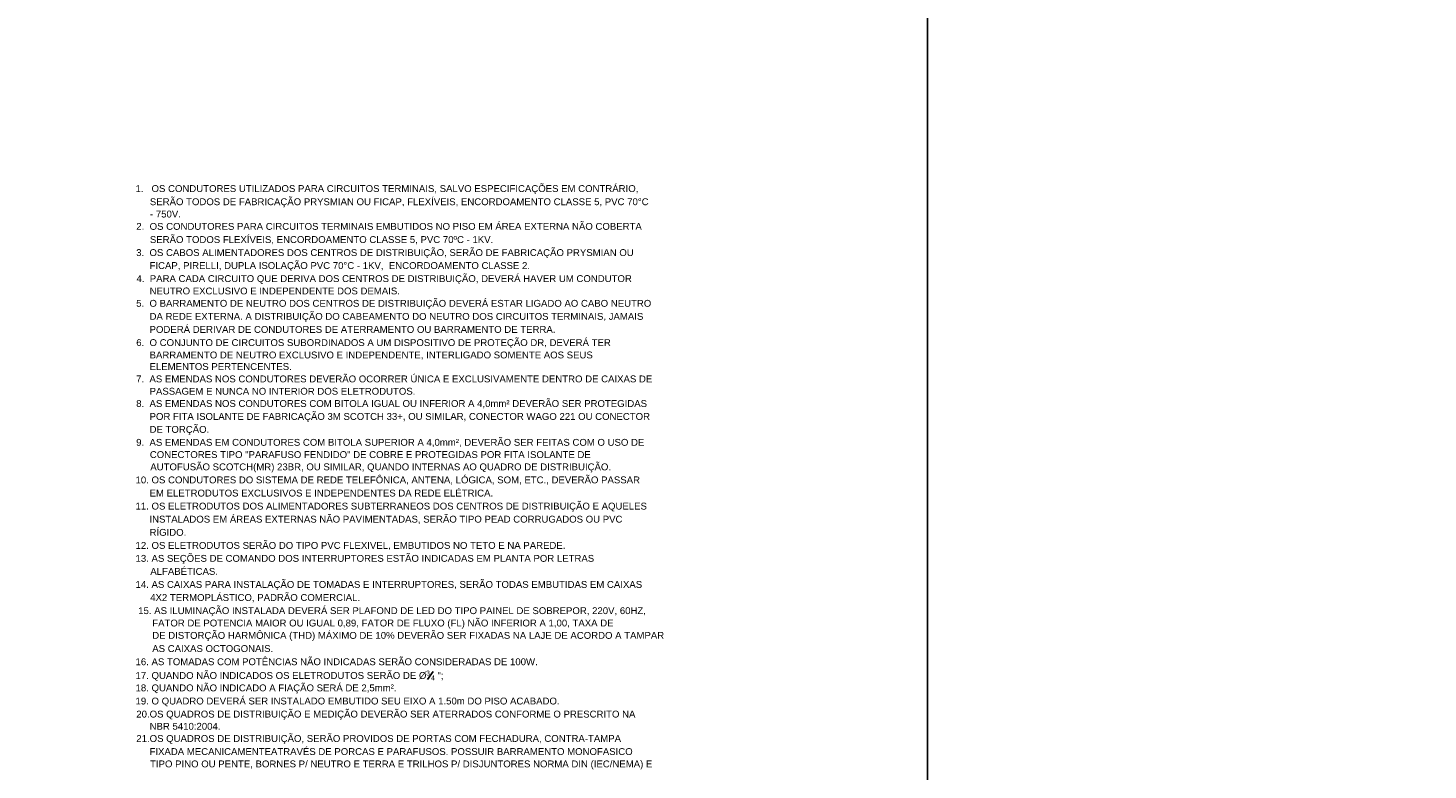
# Model space of a CAD drawing. Extents: x -98 to 248, y -55 to 13.
# Tile 41 of 117: x 30.38 to 45.68, y -11.66 to -3.55. Entities that reach past the tile are written whole.
import ezdxf

# ---------------------------------------------------------------- set-up
doc = ezdxf.new("R2010")
doc.units = 0
doc.header["$LTSCALE"] = 0.01
doc.layers.add('AUX', color=2, linetype='Continuous')
doc.styles.add('Arial', font='arial.ttf', dxfattribs={"height": 0.1})

msp = doc.modelspace()

# ---------------------------------------------------------------- linework, layer by layer
msp.add_line((34.749, -10.6666), (34.8092, -10.5806))
at = {"layer": 'AUX'}
for points in [[(-28.9167, 12.6966), (40.2103, 12.6966), (40.2103, -55.3374), (-28.9167, -55.3374)], [(40.2103, 12.6966), (109.3373, 12.6966), (109.3373, -55.3374), (40.2103, -55.3374)]]:
    msp.add_lwpolyline(points, close=True, dxfattribs=at)

# ---------------------------------------------------------------- texts
at = {"style": 'Arial'}
for s, height, p in [('1.   OS CONDUTORES UTILIZADOS PARA CIRCUITOS TERMINAIS, SALVO ESPECIFICAÇÕES EM CONTRÁRIO,', 0.075, (31.5572, -5.34)), ('SERÃO TODOS DE FABRICAÇÃO PRYSMIAN OU FICAP, FLEXÍVEIS, ENCORDOAMENTO CLASSE 5, PVC 70°C', 0.075, (31.7139, -5.4839)), ('2.  OS CONDUTORES PARA CIRCUITOS TERMINAIS EMBUTIDOS NO PISO EM ÁREA EXTERNA NÃO COBERTA', 0.075, (31.5656, -5.7531)), ('- 750V.', 0.075, (31.7153, -5.6185)), ('SERÃO TODOS FLEXÍVEIS, ENCORDOAMENTO CLASSE 5, PVC 70ºC - 1KV.', 0.075, (31.7139, -5.8971)), ('3.  OS CABOS ALIMENTADORES DOS CENTROS DE DISTRIBUIÇÃO, SERÃO DE FABRICAÇÃO PRYSMIAN OU', 0.075, (31.5643, -6.0397)), ('FICAP, PIRELLI, DUPLA ISOLAÇÃO PVC 70°C - 1KV,  ENCORDOAMENTO CLASSE 2.', 0.075, (31.7101, -6.1812)), ('4.  PARA CADA CIRCUITO QUE DERIVA DOS CENTROS DE DISTRIBUIÇÃO, DEVERÁ HAVER UM CONDUTOR', 0.075, (31.5673, -6.3238)), ('NEUTRO EXCLUSIVO E INDEPENDENTE DOS DEMAIS.', 0.075, (31.7107, -6.459)), ('5.  O BARRAMENTO DE NEUTRO DOS CENTROS DE DISTRIBUIÇÃO DEVERÁ ESTAR LIGADO AO CABO NEUTRO', 0.075, (31.5643, -6.5941)), ('DA REDE EXTERNA. A DISTRIBUIÇÃO DO CABEAMENTO DO NEUTRO DOS CIRCUITOS TERMINAIS, JAMAIS', 0.075, (31.7106, -6.7368)), ('PODERÁ DERIVAR DE CONDUTORES DE ATERRAMENTO OU BARRAMENTO DE TERRA.', 0.075, (31.7106, -6.8794)), ('6.  O CONJUNTO DE CIRCUITOS SUBORDINADOS A UM DISPOSITIVO DE PROTEÇÃO DR, DEVERÁ TER', 0.075, (31.5647, -7.0234)), ('BARRAMENTO DE NEUTRO EXCLUSIVO E INDEPENDENTE, INTERLIGADO SOMENTE AOS SEUS', 0.075, (31.711, -7.1585)), ('7.  AS EMENDAS NOS CONDUTORES DEVERÃO OCORRER ÚNICA E EXCLUSIVAMENTE DENTRO DE CAIXAS DE', 0.075, (31.5637, -7.42)), ('ELEMENTOS PERTENCENTES.', 0.075, (31.7104, -7.2848)), ('PASSAGEM E NUNCA NO INTERIOR DOS ELETRODUTOS.', 0.075, (31.7106, -7.5551)), ('8.  AS EMENDAS NOS CONDUTORES COM BITOLA IGUAL OU INFERIOR A 4,0mm² DEVERÃO SER PROTEGIDAS', 0.075, (31.5644, -7.689)), ('POR FITA ISOLANTE DE FABRICAÇÃO 3M SCOTCH 33+, OU SIMILAR, CONECTOR WAGO 221 OU CONECTOR', 0.075, (31.7106, -7.8304)), ('DE TORÇÃO.', 0.075, (31.7106, -7.9718)), ('9.  AS EMENDAS EM CONDUTORES COM BITOLA SUPERIOR A 4,0mm², DEVERÃO SER FEITAS COM O USO DE', 0.075, (31.5643, -8.1132)), ('CONECTORES TIPO "PARAFUSO FENDIDO" DE COBRE E PROTEGIDAS POR FITA ISOLANTE DE', 0.075, (31.7134, -8.2471)), ('AUTOFUSÃO SCOTCH(MR) 23BR, OU SIMILAR, QUANDO INTERNAS AO QUADRO DE DISTRIBUIÇÃO.', 0.075, (31.7187, -8.381)), ('10. OS CONDUTORES DO SISTEMA DE REDE TELEFÔNICA, ANTENA, LÓGICA, SOM, ETC., DEVERÃO PASSAR', 0.075, (31.5572, -8.5237)), ('11. OS ELETRODUTOS DOS ALIMENTADORES SUBTERRANEOS DOS CENTROS DE DISTRIBUIÇÃO E AQUELES', 0.075, (31.5572, -8.8103)), ('EM ELETRODUTOS EXCLUSIVOS E INDEPENDENTES DA REDE ELÉTRICA.', 0.075, (31.7104, -8.6676)), ('INSTALADOS EM ÁREAS EXTERNAS NÃO PAVIMENTADAS, SERÃO TIPO PEAD CORRUGADOS OU PVC', 0.075, (31.7089, -8.9529)), ('RÍGIDO.', 0.075, (31.7104, -9.0969)), ('12. OS ELETRODUTOS SERÃO DO TIPO PVC FLEXIVEL, EMBUTIDOS NO TETO E NA PAREDE.', 0.075, (31.5572, -9.2396)), ('13. AS SEÇÕES DE COMANDO DOS INTERRUPTORES ESTÃO INDICADAS EM PLANTA POR LETRAS', 0.075, (31.5572, -9.381)), ('ALFABÉTICAS.', 0.075, (31.7187, -9.5237)), ('14. AS CAIXAS PARA INSTALAÇÃO DE TOMADAS E INTERRUPTORES, SERÃO TODAS EMBUTIDAS EM CAIXAS', 0.075, (31.5572, -9.6663)), ('4X2 TERMOPLÁSTICO, PADRÃO COMERCIAL.', 0.075, (31.7173, -9.809)), ('15. AS ILUMINAÇÃO INSTALADA DEVERÁ SER PLAFOND DE LED DO TIPO PAINEL DE SOBREPOR, 220V, 60HZ,', 0.075, (31.5866, -9.9527)), ('FATOR DE POTENCIA MAIOR OU IGUAL 0,89, FATOR DE FLUXO (FL) NÃO INFERIOR A 1,00, TAXA DE', 0.075, (31.7398, -10.0878)), ('DE DISTORÇÃO HARMÔNICA (THD) MÁXIMO DE 10%%% DEVERÃO SER FIXADAS NA LAJE DE ACORDO A TAMPAR ', 0.075, (31.7399, -10.2229)), ('AS CAIXAS OCTOGONAIS.', 0.075, (31.7399, -10.3669)), ('16. AS TOMADAS COM POTÊNCIAS NÃO INDICADAS SERÃO CONSIDERADAS DE 100W.', 0.075, (31.5572, -10.511)), ('17. QUANDO NÃO INDICADOS OS ELETRODUTOS SERÃO DE Ø', 0.075, (31.5572, -10.6611)), ('18. QUANDO NÃO INDICADO A FIAÇÃO SERÁ DE 2,5mm².', 0.075, (31.5572, -10.7964)), ('3', 0.0525, (34.7329, -10.6236)), ('4', 0.0525, (34.7869, -10.6761)), (' ";', 0.075, (34.8277, -10.6611)), ('19. O QUADRO DEVERÁ SER INSTALADO EMBUTIDO SEU EIXO A 1.50m DO PISO ACABADO.', 0.075, (31.5572, -10.9403)), ('20.OS QUADROS DE DISTRIBUIÇÃO E MEDIÇÃO DEVERÃO SER ATERRADOS CONFORME O PRESCRITO NA', 0.075, (31.5656, -11.083)), ('NBR 5410:2004.', 0.075, (31.7107, -11.2164)), ('21.OS QUADROS DE DISTRIBUIÇÃO, SERÃO PROVIDOS DE PORTAS COM FECHADURA, CONTRA-TAMPA', 0.075, (31.5656, -11.3497)), ('FIXADA MECANICAMENTEATRAVÉS DE PORCAS E PARAFUSOS. POSSUIR BARRAMENTO MONOFASICO', 0.075, (31.7101, -11.4924)), ('TIPO PINO OU PENTE, BORNES P/ NEUTRO E TERRA E TRILHOS P/ DISJUNTORES NORMA DIN (IEC/NEMA) E', 0.075, (31.7162, -11.6275))]:
    msp.add_text(s, height=height, dxfattribs=at).set_placement(p)

doc.saveas('drawing.dxf')
